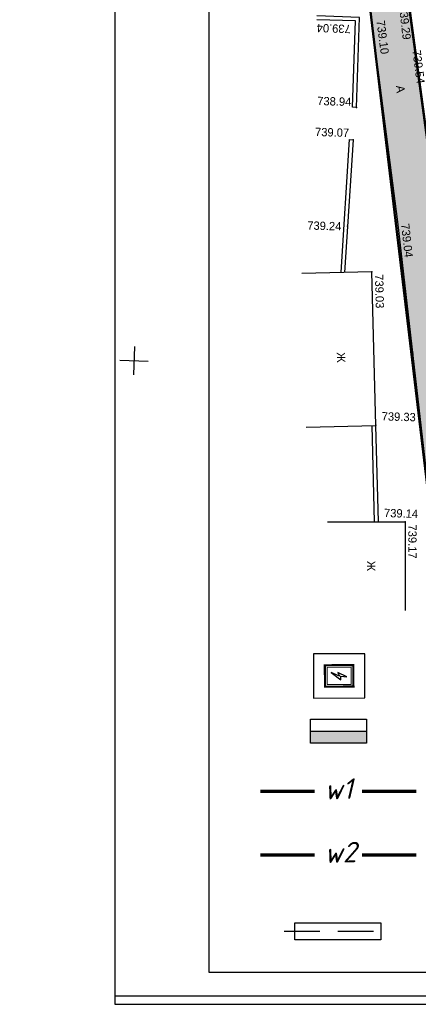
# Model space of a CAD drawing. Header units: millimetres. Extents: x -257011 to 237647566, y 2784933 to 6706507.
# Tile 38 of 256: x 10495942 to 10537878, y 2784933 to 2888420. Entities that reach past the tile are written whole.
import ezdxf

# ---------------------------------------------------------------- set-up
doc = ezdxf.new("R2010")
doc.units = ezdxf.units.MM
doc.header["$LTSCALE"] = 1000
doc.header["$PDMODE"] = 32
doc.header["$PDSIZE"] = 0.3
for name, pattern in [('HIDDEN', [0.375, 0.25, -0.125]), ('Д_ТРОТ_ТРУБА', [3, 1.5, -1.5]), ('ДОРОГИ_СТРОЯЩ', [9, 8, -1])]:
    doc.linetypes.add(name, pattern=pattern)
for name, color, linetype in [('(001) Сетка', 92, 'Continuous'), ('(002) Рамка', 7, 'Continuous'), ('(004) Точки рельефа', 7, 'Continuous'), ('(007) Здания', 7, 'Continuous'), ('(025) Дорога', 7, 'Continuous'), ('(040) Ограда', 7, 'Continuous')]:
    doc.layers.add(name, color=color, linetype=linetype)
for name, color, linetype, lineweight in [('.', 7, 'Continuous', 15), ('1 chiziqlar', 7, 'Continuous', 30), ('PLAN', 7, 'Continuous', 40), ('ПЛАНИРОВКА', 7, 'Continuous', 30)]:
    doc.layers.add(name, color=color, linetype=linetype, lineweight=lineweight)
doc.styles.add('BM-431', font='txt')
doc.styles.add('D-431', font='txt', dxfattribs={"width": 2})
doc.styles.add('P-131', font='txt')
doc.styles.get("Standard").update_dxf_attribs({"font": 'ARIALN.TTF'})
doc.styles.add('WMF-Times New Roman0', font='times.ttf')
doc.styles.add('X_ISO', font='isocpeui.ttf')
doc.styles.add('ГОСТ 250', font='isocpeui.ttf', dxfattribs={"height": 250})
doc.linetypes.add('FENCELINE1', pattern='A,6.35,-2.54,[133,ltypeshp.shx,S=2.54,R=0,X=-2.54,Y=0],-2.54,25.4', length=36.83)
doc.linetypes.add('ОГРАДА_БЕТ', pattern='A,4,["|",Standard,S=0.8,R=0,X=0,Y=-0.8],4', length=8)

# ---------------------------------------------------------------- blocks, each defined once
blk = doc.blocks.new('dhyjfyuk')
at = {"style": 'WMF-Times New Roman0'}
for s, insert, char_height, width, attachment_point in [('\\pi3453.25486;Samarqand viloyati Toyloq tumani "Хоnсhоrbоg\'" МFY dagi 11-son \\P\\pi1816.32378;maktabni rekonstruksiya qilish. (360 o\'quvchi o\'rinli qo\'shimcha bino \\P\\pi27327.21058;qurish).', (4414694, -1193420), 1400, 60812.6, 4), ('\\pi12888.864;{\\fTimes New Roman|b1|i0|c204|p18;\\C0;MCHJ\\P\\pi2815.884;"PARVIZ  PROEKT  SERVIS"\\P\\pi9383.364;Samarqand sh.\\C256; }', (4448452, -1205594), 1200, 29788.7, 1)]:
    blk.add_mtext(s, dxfattribs=dict(at, insert=insert, char_height=char_height, width=width, attachment_point=attachment_point))
blk = doc.blocks.new('Setka')
at = {"layer": '(001) Сетка'}
for p, q in [((0, 1.5), (0, -1.5)), ((-1.5, 0), (1.5, 0))]:
    blk.add_line(p, q, dxfattribs=at)
blk = doc.blocks.new('kjvklglhl')
at = {"layer": '(004) Точки рельефа'}
for p in [(262.46, 452.08), (262.2, 448.65), (267.13, 440.19), (261.88, 439.57), (264.57, 434.86), (269.12, 426.41), (265.45, 418.75), (265.97, 408.6), (268.83, 408.69)]:
    blk.add_point(p, dxfattribs=at)
at = {"layer": '(007) Здания'}
for points in [[(262.46, 452.08), (262.51, 461.55), (258.04, 461.58)], [(261.8, 448.67), (261.31, 434.72)], [(258.12, 418.32), (265.45, 418.72), (264.57, 434.86), (257.23, 434.46)], [(266, 408.61), (265.45, 418.72)], [(260.66, 408.47), (268.83, 408.69), (269.07, 399.36)]]:
    blk.add_lwpolyline(points, dxfattribs=at)
at = {"layer": '(025) Дорога', "linetype": 'Д_ТРОТ_ТРУБА', "flags": 128}
for points in [[(276.27, 401.47), (276.03, 403.34), (271.15, 441.7), (264.61, 481.33), (258.55, 519.93), (258.12, 523.2), (258.25, 523.7), (258.69, 524.2), (277.35, 530.04), (292.8, 535.35), (297.83, 536.25), (297.41, 538.59), (292.68, 537.75), (274.45, 531.59), (260.77, 526.93), (259.95, 526.82), (259.36, 527.45), (258.37, 532.49)], [(254.18, 531.45), (254.75, 528.33), (255.28, 519.31), (261.28, 477.26), (267.13, 440.19), (271.61, 408.84), (272.69, 401.18)]]:
    blk.add_lwpolyline(points, dxfattribs=at)
at = {"layer": '(040) Ограда', "linetype": 'ОГРАДА_БЕТ', "ltscale": 0.5, "flags": 128}
for points in [[(262.06, 452.08), (262.11, 461.16), (258.03, 461.18)], [(262.46, 452.08), (262.06, 452.08)], [(262.2, 448.65), (261.71, 434.7)], [(261.8, 448.67), (262.2, 448.65)], [(265.6, 408.59), (265.05, 418.7)]]:
    blk.add_lwpolyline(points, dxfattribs=at)
at = {"layer": '(001) Сетка'}
blk.add_blockref('Setka', (239.82, 424.81), dxfattribs=at)
at = {"layer": '(004) Точки рельефа', "style": 'D-431'}
for s, rotation, p in [('739.29', 278.2311, (266.63, 462.83)), ('739.04', 179.7147, (261.64, 460.73)), ('739.10', 278.9731, (264.31, 461.24)), ('739.54', 278.9626, (268.18, 458.23)), ('739.04', 278.1178, (267.49, 439.95)), ('739.03', 273.131, (264.9, 434.59)), ('739.17', 271.5536, (269.15, 408.41))]:
    blk.add_text(s, height=0.875, rotation=rotation, dxfattribs=at).set_placement(p)
for s, p in [('738.94', (258.33, 452.21)), ('739.07', (258.19, 448.95)), ('739.24', (257.65, 439.1)), ('739.33', (266.04, 419.27)), ('739.14', (266.57, 409.12))]:
    blk.add_text(s, height=0.875, dxfattribs=at).set_placement(p)
at = {"layer": '(007) Здания', "color": 0, "style": 'P-131'}
for rotation, p in [(273.131, (261.12, 426.28)), (271.522, (264.9, 404.47))]:
    blk.add_text('Ж', height=0.88, rotation=rotation, dxfattribs=at).set_placement(p)
at = {"layer": '(025) Дорога', "linetype": 'ДОРОГИ_СТРОЯЩ', "style": 'BM-431'}
blk.add_text('A', height=0.875, rotation=278.0382, dxfattribs=at).set_placement((266.56, 454.46))

msp = doc.modelspace()

# ---------------------------------------------------------------- hatches: boundary and pattern name
at = {"layer": '.', "lineweight": 50, "ltscale": 1000, "transparency": 33554687}
h = msp.add_hatch(color=256, dxfattribs=at)
h.dxf.hatch_style = 1
h.set_gradient(color1=(132, 132, 132), color2=(132, 132, 132), tint=1)
h.paths.add_polyline_path([(10529020.873, 2950278.953), (10529434.846, 2951129.996), (10530312.615, 2951474.606), (10564486.827, 2961603.879), (10568673.393, 2962167.123), (10568029.282, 2964581.005), (10563976.259, 2963984.407), (10551817.295, 2960256.889), (10531776.602, 2954070.516), (10530916.392, 2954288.73), (10530443.565, 2954913.711), (10530189.166, 2955930.624), (10529503.727, 2959640.798), (10525251.495, 2958722.282), (10525662.1, 2955490.266), (10526021.427, 2946409.822), (10540246.255, 2827424.621), (10544032.338, 2827877.252), (10541475.259, 2852720.88), (10539815.235, 2868401.48), (10536923.167, 2889877.668), (10534366.853, 2908291.129), (10531499.581, 2929600.97)])
at = {"lineweight": 30}
h = msp.add_hatch(color=18, dxfattribs=at)
h.set_gradient(color2=(0, 0, 0), one_color=1)
h.paths.add_polyline_path([(10532410.977, 2812393.524), (10532410.977, 2813653.258), (10526550.796, 2813653.258), (10526550.796, 2812393.524)])

# ---------------------------------------------------------------- linework, layer by layer
msp.add_line((10526550.796, 2813653.258), (10532410.977, 2813653.258), dxfattribs=at)
at = {"color": 0, "lineweight": 70}
for p, q in [((10521282.296, 2807335.454), (10526972.854, 2807335.454)), ((10531971.531, 2807335.454), (10537662.09, 2807335.454))]:
    msp.add_line(p, q, dxfattribs=at)
at = {"color": 5, "lineweight": 70}
for p, q in [((10521282.296, 2800660.462), (10526972.854, 2800660.462)), ((10531971.531, 2800660.462), (10537662.09, 2800660.462))]:
    msp.add_line(p, q, dxfattribs=at)
at = {"color": 250}
msp.add_lwpolyline([(10505941.78, 2785816.901), (10800411.477, 2785816.901), (10800411.477, 2994049.044), (10505941.78, 2994049.044)], close=True, dxfattribs=at)
at = {"color": 250, "lineweight": 30}
msp.add_lwpolyline([(10515857.596, 2788295.855), (10797932.523, 2788295.855), (10797932.523, 2991570.09), (10515857.596, 2991570.09)], close=True, dxfattribs=at)
at = {"lineweight": 50, "ltscale": 1000}
for points in [[(10544032.338, 2827877.252), (10541475.259, 2852720.88), (10539815.235, 2868401.48), (10536923.167, 2889877.668), (10534366.853, 2908291.129), (10531499.581, 2929600.97), (10529020.873, 2950278.953), (10529434.846, 2951129.996), (10530312.615, 2951474.606), (10564486.827, 2961603.879), (10568673.393, 2962167.123)], [(10525251.495, 2958722.282), (10525662.1, 2955490.266), (10526021.427, 2946409.822), (10540241.377, 2827465.427)]]:
    msp.add_lwpolyline(points, dxfattribs=at)
at = {"lineweight": 30}
msp.add_lwpolyline([(10526550.796, 2814912.992), (10532410.977, 2814912.992), (10532410.977, 2812393.524), (10526550.796, 2812393.524)], close=True, dxfattribs=at)
at = {"layer": '1 chiziqlar', "linetype": 'FENCELINE1', "ltscale": 0.08}
msp.add_lwpolyline([(10526841.924, 2821761.006), (10526861.898, 2817116.539), (10532255.472, 2817139.735), (10532235.498, 2821784.202)], close=True, dxfattribs=at)
at = {"layer": '1 chiziqlar', "const_width": 224.734}
msp.add_lwpolyline([(10528045.651, 2820567.589), (10528055.316, 2818320.266), (10531051.746, 2818333.153), (10531042.081, 2820580.475)], close=True, dxfattribs=at)
at = {"layer": '1 chiziqlar', "lineweight": 15}
msp.add_lwpolyline([(10528271.35, 2820343.823), (10528279.081, 2818545.965), (10530826.047, 2818556.918), (10530818.315, 2820354.776)], close=True, dxfattribs=at)
at = {"layer": '1 chiziqlar'}
msp.add_lwpolyline([(10530354.956, 2819334.429), (10529416.848, 2819813.434), (10529573.762, 2819426.361), (10528720.866, 2819799.168), (10529735.893, 2819019.732), (10529734.142, 2819427.051), (10530354.956, 2819334.429)], dxfattribs=at)
at = {"layer": 'Defpoints', "color": 4}
msp.add_lwpolyline([(10505941.78, 2994932.972), (10505941.78, 2784932.972), (10654441.78, 2784932.972), (10654441.78, 2994932.972)], close=True, dxfattribs=at)
at = {"layer": 'PLAN', "linetype": 'HIDDEN', "lineweight": 30, "ltscale": 15}
msp.add_line((10523777.816, 2792604.966), (10534755.367, 2792604.966), dxfattribs=at)
at = {"layer": 'ПЛАНИРОВКА', "color": 0, "linetype": 'ByBlock', "lineweight": 30, "ltscale": 100}
msp.add_lwpolyline([(10524896.148, 2793492.104), (10533951.061, 2793492.104), (10533951.061, 2791726.256), (10524896.148, 2791726.256)], close=True, dxfattribs=at)

# ---------------------------------------------------------------- block references
at = {"layer": '(002) Рамка', "lineweight": 50}
for p in [(5681315.107, 4000591.194), (6007548.681, 4000320.148)]:
    msp.add_blockref('dhyjfyuk', p, dxfattribs=at)
at = {"lineweight": 5, "xscale": 999.9999999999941, "yscale": 999.9999999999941, "zscale": 999.9999999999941, "rotation": 358.3893224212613}
msp.add_blockref('kjvklglhl', (10256299.447, 2434677.112), dxfattribs=at)

# ---------------------------------------------------------------- texts
at = {"color": 7, "ltscale": 30, "insert": (10049091.702, 2929588.156, -75415.319), "char_height": 1784.436705, "width": 106220.7207, "attachment_point": 1, "style": 'X_ISO'}
msp.add_mtext('                               ПОЯСНИТЕЛЬНАЯ ЗАПИСКА\\P\\pi4401.50942;    Проект энергоснабжения {\\C256; Samarqand viloyati Toyloq tumani "Хоnсhоrbоg\'" МFY dagi 11-son maktabni rekonstruksiya qilish. (360 o\'quvchi o\'rinli qo\'shimcha bino qurish).\\P\\pi0;}выполнен на основании ТУ САМ ПТЭС за №18238252188 от  01.07.2026 г.       \\P    Установленная мощность Ру=93,4 кВт.\\P    Расчетная мощность Рр=84 кВт.    \\P    По надежности энергоснабжение объект относятся к потребителям II категории.\\P    {\\C256;Точкой подключения основного источника электроснабжения принять ближайшую существующую в./в опору ВЛ-10 кВ фид. "\\C0;233\\C256;", на которой необходимо установить ПМ-10, ВЛ-10 кВ выполнено кабелем АПвПу-3(1х70) мм2 длиной 60 м в траншее в земле до проектного ТП.}\\P    Предусмотрена установка ТП-ГКТП с ТМ-100кВА.\\P    От ТП предусмотрена прокладка кабеля {\\C0;АВВГ} разного сечения в траншее в земле  до щитов объекта.  \\P    {\\C256;\\c0;Для резервного энергоснабжения теплонососа предусмотрена установка ДЭС мощностью 10 кВт. \\P\\C256;   } Наружное освещение территории объекта выполнено LED светильниками на установленными на металлических опорах. Управление наружным освещением предусмотрено комплектно.\\P    Кабели прокладываются в траншее на глубину 0,7 м от планировочной отметки земли в слое песка по 10см в каждую сторону. Все пересечения и сближении кабельных линий с подземными инженерными коммуникациями выполнить согласно норм и в местах пересечения кабель проложить в а/цементных трубах Д=100мм.                                         \\P    Учет электроэнергии предусмотрен электронным активно-реактивным счетчикам ЕХ-518 прямого включения с системой АИИСКУЭ на н./в. щите  проектного ТП, установленного в отдельном запирающемся  шкафу. \\P     Проектом предусмотрен контур заземления проектной  трансформаторной подстанции, всех щитов, ГРЩ и ДЭС. Сопротивление  растеканию тока не должно превышать 4 ома для ТП, всех  щитов, ГРЩ,  ДЭС.\\P  При производстве электромонтажных работ выполнять требования ПУЭ и ПТБ.', dxfattribs=at)
at = {"color": 1, "char_height": 2139.972, "width": 3360.47339, "attachment_point": 1, "rotation": 1.78211824, "style": 'ГОСТ 250'}
for s, insert in [('w1', (10527947.807, 2808583.104)), ('w2', (10527947.807, 2801908.111))]:
    msp.add_mtext(s, dxfattribs=dict(at, insert=insert))

doc.saveas('drawing.dxf')
